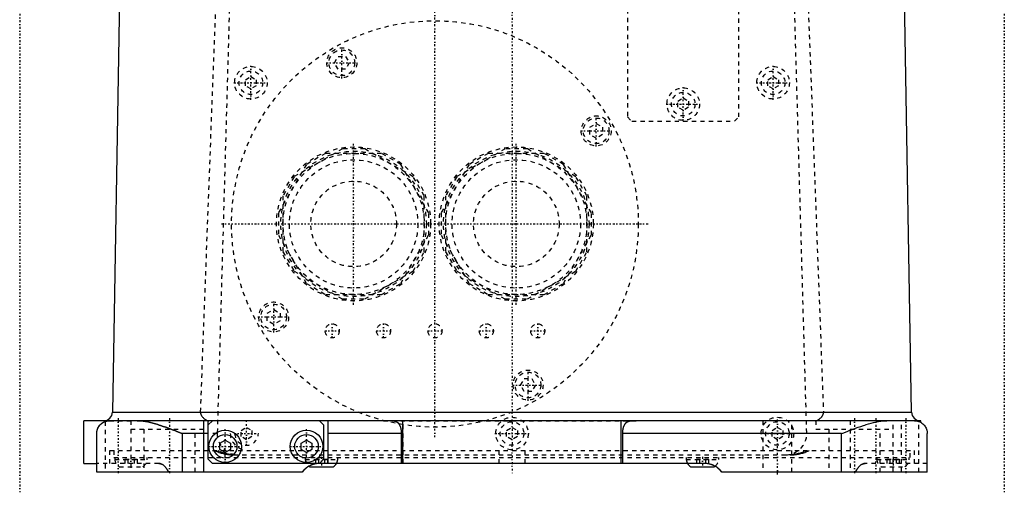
# Model space of a CAD drawing. Extents: x -128 to 128, y -5 to 816.
# Tile 1 of 24: x -115 to 115, y -5 to 106. Entities that reach past the tile are written whole.
import ezdxf

# ---------------------------------------------------------------- set-up
doc = ezdxf.new("R2010")
doc.units = 0
doc.linetypes.add('CENTER', pattern=[1.5, 0.45, -0.5, 0.05, -0.5])
doc.linetypes.add('DASHED', pattern=[2, 1, -1])
for name, color, linetype in [('AM_0', 7, 'CONTINUOUS'), ('AM_3', 7, 'DASHED'), ('AM_7', 7, 'CENTER')]:
    doc.layers.add(name, color=color, linetype=linetype)

msp = doc.modelspace()

# ---------------------------------------------------------------- linework, layer by layer
at = {"layer": 'AM_0', "color": 7, "linetype": 'CONTINUOUS'}
for p, q in [((-90.65, 174.12), (-93.35, 14)), ((93.35, 14), (90.65, 174.12)), ((-93.35, 14), (93.35, 14)), ((-100, 2), (-100, 12)), ((95.5, 12), (-100, 12)), ((-72, 0), (-72, 12)), ((-71, 11), (-70, 12)), ((-45, 12), (-44, 11)), ((-43, 12), (-43, 2)), ((-25.5, 2), (-25.5, 12)), ((25.5, 2), (25.5, 12)), ((95.5, 11.6), (95.5, 12)), ((-71, 3), (-71, 11)), ((-44, 11), (-44, 3)), ((-97, 0), (-97, 9)), ((-77, 0), (-77, 9)), ((-72, 9), (-77, 9)), ((-68.25, 6.72), (-67, 7.44)), ((-67, 7.44), (-65.75, 6.72)), ((-49.25, 6.72), (-48, 7.44)), ((-48, 7.44), (-46.75, 6.72)), ((-25.81, 9), (-43, 9)), ((-25.81, 2), (-25.81, 9)), ((77, 9), (25.81, 9)), ((25.81, 9), (25.81, 2)), ((77, 0), (77, 9)), ((97, 0), (97, 9)), ((-68.25, 5.28), (-68.25, 6.72)), ((-67, 4.56), (-68.25, 5.28)), ((-65.75, 5.28), (-67, 4.56)), ((-65.75, 6.72), (-65.75, 5.28)), ((-49.25, 5.28), (-49.25, 6.72)), ((-48, 4.56), (-49.25, 5.28)), ((-46.75, 5.28), (-48, 4.56)), ((-46.75, 6.72), (-46.75, 5.28)), ((-70, 2), (-71, 3)), ((-44, 3), (-45, 2)), ((-100, 2), (-97, 2)), ((-49, 0), (-97, 0)), ((45, 2), (-70, 2)), ((-47.25, 1.2), (-41.75, 1.2)), ((41.75, 1.2), (47.25, 1.2)), ((47.47, 1.35), (47.45, 1.36)), ((97, 0), (49, 0))]:
    msp.add_line(p, q, dxfattribs=at)
for points in [[(-97, 9, 0), (-97, 9.11, 0), (-96.98, 9.34, 0), (-96.95, 9.56, 0), (-96.92, 9.68, 0), (-96.89, 9.79, 0), (-96.82, 10.02, 0), (-96.73, 10.24, 0), (-96.62, 10.46, 0), (-96.49, 10.67, 0), (-96.34, 10.88, 0), (-96.26, 10.98, 0), (-96.17, 11.07, 0), (-95.98, 11.25, 0), (-95.77, 11.42, 0), (-95.55, 11.57, 0), (-95.3, 11.7, 0), (-95.04, 11.81, 0), (-94.91, 11.86, 0), (-94.76, 11.9, 0), (-94.47, 11.96, 0), (-94.16, 12, 0), (-94, 12, 0)], [(-95, 11.83, 0), (-95, 11.83, 0), (-94.99, 11.83, 0), (-94.98, 11.84, 0), (-94.97, 11.84, 0), (-94.96, 11.84, 0), (-94.94, 11.85, 0), (-94.9, 11.86, 0), (-94.86, 11.87, 0), (-94.82, 11.89, 0), (-94.77, 11.9, 0), (-94.74, 11.91, 0), (-94.71, 11.91, 0), (-94.65, 11.93, 0), (-94.58, 11.94, 0), (-94.5, 11.96, 0), (-94.42, 11.97, 0), (-94.34, 11.98, 0), (-94.29, 11.99, 0), (-94.25, 11.99, 0), (-94.15, 12, 0), (-94.05, 12, 0), (-94, 12, 0)], [(-87.54, 12, 0), (-87.27, 12, 0), (-86.74, 11.96, 0), (-86.19, 11.9, 0), (-85.91, 11.86, 0), (-85.63, 11.81, 0), (-85.06, 11.7, 0), (-84.48, 11.57, 0), (-83.89, 11.42, 0), (-83.3, 11.25, 0), (-82.7, 11.07, 0), (-82.4, 10.98, 0), (-82.1, 10.88, 0), (-81.49, 10.67, 0), (-80.88, 10.46, 0), (-80.27, 10.24, 0), (-79.66, 10.02, 0), (-79.06, 9.79, 0), (-78.76, 9.68, 0), (-78.46, 9.56, 0), (-77.87, 9.34, 0), (-77.29, 9.11, 0), (-77, 9, 0)], [(-25.81, 9, 0), (-25.81, 9.03, 0), (-25.81, 9.09, 0), (-25.81, 9.16, 0), (-25.81, 9.19, 0), (-25.81, 9.22, 0), (-25.81, 9.28, 0), (-25.82, 9.35, 0), (-25.82, 9.41, 0), (-25.82, 9.47, 0), (-25.83, 9.53, 0), (-25.83, 9.57, 0), (-25.83, 9.6, 0), (-25.84, 9.66, 0), (-25.85, 9.72, 0), (-25.85, 9.78, 0), (-25.86, 9.84, 0), (-25.87, 9.9, 0), (-25.87, 9.94, 0), (-25.88, 9.97, 0), (-25.89, 10.03, 0), (-25.9, 10.09, 0), (-25.91, 10.11, 0), (-25.91, 10.14, 0), (-25.92, 10.2, 0), (-25.94, 10.26, 0), (-25.94, 10.29, 0), (-25.95, 10.32, 0), (-25.96, 10.37, 0), (-25.98, 10.43, 0), (-26, 10.48, 0), (-26.01, 10.54, 0), (-26.03, 10.59, 0), (-26.04, 10.62, 0), (-26.05, 10.64, 0), (-26.07, 10.69, 0), (-26.09, 10.74, 0), (-26.11, 10.79, 0), (-26.13, 10.84, 0), (-26.16, 10.89, 0), (-26.17, 10.91, 0), (-26.18, 10.93, 0), (-26.21, 10.98, 0), (-26.23, 11.02, 0), (-26.26, 11.06, 0), (-26.29, 11.11, 0), (-26.31, 11.15, 0), (-26.33, 11.16, 0), (-26.34, 11.18, 0), (-26.37, 11.22, 0), (-26.4, 11.26, 0), (-26.43, 11.29, 0), (-26.47, 11.33, 0), (-26.5, 11.36, 0), (-26.52, 11.38, 0), (-26.53, 11.39, 0), (-26.57, 11.43, 0), (-26.61, 11.46, 0), (-26.65, 11.49, 0), (-26.69, 11.52, 0), (-26.73, 11.55, 0), (-26.75, 11.56, 0), (-26.77, 11.57, 0), (-26.81, 11.6, 0), (-26.85, 11.62, 0), (-26.88, 11.64, 0), (-26.9, 11.65, 0), (-26.95, 11.67, 0), (-26.99, 11.69, 0), (-27.02, 11.7, 0), (-27.04, 11.71, 0), (-27.09, 11.73, 0), (-27.14, 11.75, 0), (-27.18, 11.77, 0), (-27.23, 11.79, 0), (-27.28, 11.8, 0), (-27.31, 11.81, 0), (-27.33, 11.82, 0), (-27.38, 11.83, 0), (-27.43, 11.84, 0), (-27.48, 11.86, 0), (-27.53, 11.87, 0), (-27.58, 11.88, 0), (-27.61, 11.88, 0), (-27.64, 11.89, 0), (-27.69, 11.9, 0), (-27.74, 11.91, 0), (-27.8, 11.91, 0), (-27.85, 11.92, 0), (-27.91, 11.93, 0), (-27.93, 11.93, 0), (-27.96, 11.94, 0), (-28.02, 11.94, 0), (-28.08, 11.95, 0), (-28.13, 11.95, 0), (-28.19, 11.96, 0), (-28.25, 11.96, 0), (-28.28, 11.97, 0), (-28.31, 11.97, 0), (-28.37, 11.97, 0), (-28.43, 11.98, 0), (-28.49, 11.98, 0), (-28.56, 11.98, 0), (-28.62, 11.98, 0), (-28.65, 11.99, 0), (-28.68, 11.99, 0), (-28.74, 11.99, 0), (-28.81, 11.99, 0), (-28.84, 11.99, 0), (-28.87, 11.99, 0), (-28.93, 11.99, 0), (-29, 11.99, 0), (-29.03, 11.99, 0), (-29.06, 12, 0), (-29.13, 12, 0), (-29.19, 12, 0), (-29.25, 12, 0), (-29.32, 12, 0), (-29.38, 12, 0), (-29.42, 12, 0), (-29.45, 12, 0), (-29.51, 12, 0), (-29.58, 12, 0), (-29.64, 12, 0), (-29.71, 12, 0), (-29.77, 12, 0), (-29.81, 12, 0), (-29.84, 12, 0), (-29.9, 12, 0), (-29.97, 12, 0), (-30, 12, 0)], [(30, 12, 0), (29.97, 12, 0), (29.9, 12, 0), (29.84, 12, 0), (29.81, 12, 0), (29.77, 12, 0), (29.71, 12, 0), (29.64, 12, 0), (29.58, 12, 0), (29.51, 12, 0), (29.45, 12, 0), (29.42, 12, 0), (29.38, 12, 0), (29.32, 12, 0), (29.25, 12, 0), (29.19, 12, 0), (29.13, 12, 0), (29.06, 12, 0), (29.03, 11.99, 0), (29, 11.99, 0), (28.93, 11.99, 0), (28.87, 11.99, 0), (28.84, 11.99, 0), (28.81, 11.99, 0), (28.74, 11.99, 0), (28.68, 11.99, 0), (28.65, 11.99, 0), (28.62, 11.98, 0), (28.56, 11.98, 0), (28.49, 11.98, 0), (28.43, 11.98, 0), (28.37, 11.97, 0), (28.31, 11.97, 0), (28.28, 11.97, 0), (28.25, 11.96, 0), (28.19, 11.96, 0), (28.13, 11.95, 0), (28.08, 11.95, 0), (28.02, 11.94, 0), (27.96, 11.94, 0), (27.93, 11.93, 0), (27.91, 11.93, 0), (27.85, 11.92, 0), (27.8, 11.91, 0), (27.74, 11.91, 0), (27.69, 11.9, 0), (27.64, 11.89, 0), (27.61, 11.88, 0), (27.58, 11.88, 0), (27.53, 11.87, 0), (27.48, 11.86, 0), (27.43, 11.84, 0), (27.38, 11.83, 0), (27.33, 11.82, 0), (27.31, 11.81, 0), (27.28, 11.8, 0), (27.23, 11.79, 0), (27.18, 11.77, 0), (27.14, 11.75, 0), (27.09, 11.73, 0), (27.04, 11.71, 0), (27.02, 11.7, 0), (26.99, 11.69, 0), (26.95, 11.67, 0), (26.9, 11.65, 0), (26.88, 11.64, 0), (26.85, 11.62, 0), (26.81, 11.6, 0), (26.77, 11.57, 0), (26.75, 11.56, 0), (26.73, 11.55, 0), (26.69, 11.52, 0), (26.65, 11.49, 0), (26.61, 11.46, 0), (26.57, 11.43, 0), (26.53, 11.39, 0), (26.52, 11.38, 0), (26.5, 11.36, 0), (26.47, 11.33, 0), (26.43, 11.29, 0), (26.4, 11.26, 0), (26.37, 11.22, 0), (26.34, 11.18, 0), (26.33, 11.16, 0), (26.31, 11.15, 0), (26.29, 11.11, 0), (26.26, 11.06, 0), (26.23, 11.02, 0), (26.21, 10.98, 0), (26.18, 10.93, 0), (26.17, 10.91, 0), (26.16, 10.89, 0), (26.13, 10.84, 0), (26.11, 10.79, 0), (26.09, 10.74, 0), (26.07, 10.69, 0), (26.05, 10.64, 0), (26.04, 10.62, 0), (26.03, 10.59, 0), (26.01, 10.54, 0), (26, 10.48, 0), (25.98, 10.43, 0), (25.96, 10.37, 0), (25.95, 10.32, 0), (25.94, 10.29, 0), (25.94, 10.26, 0), (25.92, 10.2, 0), (25.91, 10.14, 0), (25.91, 10.11, 0), (25.9, 10.09, 0), (25.89, 10.03, 0), (25.88, 9.97, 0), (25.87, 9.94, 0), (25.87, 9.9, 0), (25.86, 9.84, 0), (25.85, 9.78, 0), (25.85, 9.72, 0), (25.84, 9.66, 0), (25.83, 9.6, 0), (25.83, 9.57, 0), (25.83, 9.53, 0), (25.82, 9.47, 0), (25.82, 9.41, 0), (25.82, 9.35, 0), (25.81, 9.28, 0), (25.81, 9.22, 0), (25.81, 9.19, 0), (25.81, 9.16, 0), (25.81, 9.09, 0), (25.81, 9.03, 0), (25.81, 9, 0)], [(77, 9, 0), (77.29, 9.11, 0), (77.87, 9.34, 0), (78.46, 9.56, 0), (78.76, 9.68, 0), (79.06, 9.79, 0), (79.66, 10.02, 0), (80.27, 10.24, 0), (80.88, 10.46, 0), (81.49, 10.67, 0), (82.1, 10.88, 0), (82.4, 10.98, 0), (82.7, 11.07, 0), (83.3, 11.25, 0), (83.89, 11.42, 0), (84.48, 11.57, 0), (85.06, 11.7, 0), (85.63, 11.81, 0), (85.91, 11.86, 0), (86.19, 11.9, 0), (86.74, 11.96, 0), (87.27, 12, 0), (87.54, 12, 0)], [(94, 12, 0), (94.16, 12, 0), (94.47, 11.96, 0), (94.76, 11.9, 0), (94.91, 11.86, 0), (95.04, 11.81, 0), (95.3, 11.7, 0), (95.55, 11.57, 0), (95.77, 11.42, 0), (95.98, 11.25, 0), (96.17, 11.07, 0), (96.26, 10.98, 0), (96.34, 10.88, 0), (96.49, 10.67, 0), (96.62, 10.46, 0), (96.73, 10.24, 0), (96.82, 10.02, 0), (96.89, 9.79, 0), (96.92, 9.68, 0), (96.95, 9.56, 0), (96.98, 9.34, 0), (97, 9.11, 0), (97, 9, 0)], [(94, 12, 0), (94.05, 12, 0), (94.15, 12, 0), (94.25, 11.99, 0), (94.29, 11.99, 0), (94.34, 11.98, 0), (94.42, 11.97, 0), (94.5, 11.96, 0), (94.58, 11.94, 0), (94.65, 11.93, 0), (94.71, 11.91, 0), (94.74, 11.91, 0), (94.77, 11.9, 0), (94.82, 11.89, 0), (94.86, 11.87, 0), (94.9, 11.86, 0), (94.94, 11.85, 0), (94.96, 11.84, 0), (94.97, 11.84, 0), (94.98, 11.84, 0), (94.99, 11.83, 0), (95, 11.83, 0), (95, 11.83, 0)], [(-47.96, 1.03, 0), (-48, 1, 0), (-48.08, 0.94, 0), (-48.16, 0.88, 0), (-48.2, 0.85, 0)], [(-47.45, 1.36, 0), (-47.5, 1.33, 0), (-47.59, 1.28, 0), (-47.68, 1.22, 0), (-47.72, 1.19, 0)], [(48.2, 0.85, 0), (48.16, 0.88, 0), (48.08, 0.94, 0), (48, 1, 0), (47.96, 1.03, 0)]]:
    msp.add_polyline3d(points, dxfattribs=at)
for centre, radius in [((-67, 6), 3.8), ((-48, 6), 3.8), ((-67, 6), 2.75), ((-48, 6), 2.75)]:
    msp.add_circle(centre, radius, dxfattribs=at)
for centre, radius, start, end in [((-95.35, 14), 2, 270, 0), ((95.35, 14), 2, 180, 270), ((-45, -3), 5, 90, 143.1301), ((-45.82, 3.25), 2.5, 229.1782, 235.0535), ((-43.18, 3.25), 2.5, 304.9465, 330.0207), ((43.18, 3.25), 2.5, 209.9793, 235.0535), ((45, -3), 5, 36.8699, 90), ((45.82, 3.25), 2.5, 304.9465, 310.8218)]:
    msp.add_arc(centre, radius, start, end, dxfattribs=at)
at = {"layer": 'AM_3', "color": 6, "linetype": 'DASHED'}
for p, q in [((-72.75, 14), (-66.74, 174.12)), ((-64.14, 174.14), (-68.85, 9.14)), ((68.85, 9.14), (64.14, 174.14)), ((66.74, 174.12), (72.75, 14)), ((27, 138.2), (27, 83)), ((53, 83), (53, 138.2)), ((-41.48, 95.67), (-40.62, 97.17)), ((-40.62, 97.17), (-38.88, 97.17)), ((-38.88, 97.17), (-38.02, 95.67)), ((-40.62, 94.17), (-41.48, 95.67)), ((-38.02, 95.67), (-38.88, 94.17)), ((-62.25, 91.72), (-61, 92.44)), ((-61, 92.44), (-59.75, 91.72)), ((-38.88, 94.17), (-40.62, 94.17)), ((59.75, 91.72), (61, 92.44)), ((61, 92.44), (62.25, 91.72)), ((-62.25, 90.28), (-62.25, 91.72)), ((-61, 89.56), (-62.25, 90.28)), ((-59.75, 90.28), (-61, 89.56)), ((-59.75, 91.72), (-59.75, 90.28)), ((59.75, 90.28), (59.75, 91.72)), ((61, 89.56), (59.75, 90.28)), ((62.25, 90.28), (61, 89.56)), ((62.25, 91.72), (62.25, 90.28)), ((38.75, 86.72), (40, 87.44)), ((40, 87.44), (41.25, 86.72)), ((38.75, 85.28), (38.75, 86.72)), ((40, 84.56), (38.75, 85.28)), ((41.25, 85.28), (40, 84.56)), ((41.25, 86.72), (41.25, 85.28)), ((27, 83), (28, 82)), ((52, 82), (53, 83)), ((18.17, 80.62), (19.67, 81.48)), ((18.17, 78.88), (18.17, 80.62)), ((19.67, 81.48), (21.17, 80.62)), ((21.17, 80.62), (21.17, 78.88)), ((28, 82), (52, 82)), ((19.67, 78.02), (18.17, 78.88)), ((21.17, 78.88), (19.67, 78.02)), ((-39.6, 75.55), (-50.9, 69.03)), ((-43.53, 74.5), (-48.03, 71.9)), ((-30.47, 74.5), (-43.53, 74.5)), ((-34.4, 75.55), (-39.6, 75.55)), ((-23.1, 69.03), (-34.4, 75.55)), ((-25.97, 71.9), (-30.47, 74.5)), ((-1.6, 75.55), (-12.9, 69.03)), ((-5.53, 74.5), (-10.03, 71.9)), ((7.53, 74.5), (-5.53, 74.5)), ((3.6, 75.55), (-1.6, 75.55)), ((14.9, 69.03), (3.6, 75.55)), ((12.03, 71.9), (7.53, 74.5)), ((-48.03, 71.9), (-54.55, 60.6)), ((-19.45, 60.6), (-25.97, 71.9)), ((-10.03, 71.9), (-16.55, 60.6)), ((18.55, 60.6), (12.03, 71.9)), ((-50.9, 69.03), (-53.5, 64.53)), ((-20.5, 64.53), (-23.1, 69.03)), ((-12.9, 69.03), (-15.5, 64.53)), ((17.5, 64.53), (14.9, 69.03)), ((-53.5, 64.53), (-53.5, 51.47)), ((-20.5, 51.47), (-20.5, 64.53)), ((-15.5, 64.53), (-15.5, 51.47)), ((17.5, 51.47), (17.5, 64.53)), ((-54.55, 60.6), (-54.55, 55.4)), ((-19.45, 55.4), (-19.45, 60.6)), ((-16.55, 60.6), (-16.55, 55.4)), ((18.55, 55.4), (18.55, 60.6)), ((-54.55, 55.4), (-48.03, 44.1)), ((-25.97, 44.1), (-19.45, 55.4)), ((-16.55, 55.4), (-10.03, 44.1)), ((12.03, 44.1), (18.55, 55.4)), ((-53.5, 51.47), (-50.9, 46.97)), ((-23.1, 46.97), (-20.5, 51.47)), ((-15.5, 51.47), (-12.9, 46.97)), ((14.9, 46.97), (17.5, 51.47)), ((-50.9, 46.97), (-39.6, 40.45)), ((-34.4, 40.45), (-23.1, 46.97)), ((-12.9, 46.97), (-1.6, 40.45)), ((3.6, 40.45), (14.9, 46.97)), ((-48.03, 44.1), (-43.53, 41.5)), ((-30.47, 41.5), (-25.97, 44.1)), ((-10.03, 44.1), (-5.53, 41.5)), ((7.53, 41.5), (12.03, 44.1)), ((-43.53, 41.5), (-30.47, 41.5)), ((-5.53, 41.5), (7.53, 41.5)), ((-39.6, 40.45), (-34.4, 40.45)), ((-1.6, 40.45), (3.6, 40.45)), ((-57.17, 37.12), (-55.67, 37.98)), ((-57.17, 35.38), (-57.17, 37.12)), ((-55.67, 37.98), (-54.17, 37.12)), ((-54.17, 37.12), (-54.17, 35.38)), ((-55.67, 34.52), (-57.17, 35.38)), ((-54.17, 35.38), (-55.67, 34.52)), ((2.02, 20.33), (2.88, 21.83)), ((2.88, 21.83), (4.62, 21.83)), ((4.62, 21.83), (5.48, 20.33)), ((2.88, 18.83), (2.02, 20.33)), ((4.62, 18.83), (2.88, 18.83)), ((5.48, 20.33), (4.62, 18.83)), ((-95, 11.83), (-95, 0)), ((-94, 12), (-89, 12)), ((-89, 12), (-89, 0)), ((-71, 11), (-71, 12)), ((-30, 12), (30, 12)), ((-25.4, 2), (-25.4, 12)), ((25.4, 12), (25.4, 2)), ((58.6, 12), (58.6, 0)), ((65.4, 0), (65.4, 12)), ((71, 12), (71, 10)), ((79, 12), (79, 0)), ((89, 0), (89, 12)), ((91, 0), (91, 12)), ((95, 0), (95, 11.83)), ((-89, 10), (-71, 10)), ((-86, 10), (-86, 0)), ((-74, 0), (-74, 10)), ((-63.25, 9.72), (-62, 10.44)), ((-63.25, 8.28), (-63.25, 9.72)), ((-62, 10.44), (-60.75, 9.72)), ((-60.75, 9.72), (-60.75, 8.28)), ((-1.25, 9.72), (0, 10.44)), ((-1.25, 8.28), (-1.25, 9.72)), ((0, 10.44), (1.25, 9.72)), ((1.25, 9.72), (1.25, 8.28)), ((60.75, 9.72), (62, 10.44)), ((60.75, 8.28), (60.75, 9.72)), ((62, 10.44), (63.25, 9.72)), ((63.25, 9.72), (63.25, 8.28)), ((71, 10), (89, 10)), ((74, 10), (74, 0)), ((86, 0), (86, 10)), ((-68.86, 9), (-72, 9)), ((-62, 7.56), (-63.25, 8.28)), ((-60.75, 8.28), (-62, 7.56)), ((0, 7.56), (-1.25, 8.28)), ((1.25, 8.28), (0, 7.56)), ((62, 7.56), (60.75, 8.28)), ((63.25, 8.28), (62, 7.56)), ((-93.95, 2), (-93.95, 5)), ((-93.95, 5), (94, 5)), ((-93, 5), (-93, 3.4)), ((-3.07, 5), (-3.07, 2)), ((3.07, 2), (3.07, 5)), ((93, 3.4), (93, 5)), ((94, 2), (94, 5)), ((-93, 3.4), (93, 3.4)), ((-92.8, 3.4), (-92.8, 2.95)), ((-92.8, 2.95), (-85.2, 2.95)), ((-90.44, 3), (-87.56, 3)), ((-90.44, 3), (-90.44, 1.2)), ((-89.72, 3), (-89.72, 1.2)), ((-88.28, 3), (-88.28, 1.2)), ((-87.56, 3), (-87.56, 1.2)), ((-85.2, 2.95), (-85.2, 3.4)), ((-65.03, 4), (65.03, 4)), ((-48.3, 3.4), (-48.3, 2.95)), ((-48.3, 2.95), (-40.7, 2.95)), ((-45.94, 3), (-43.06, 3)), ((-45.94, 3), (-45.94, 1.2)), ((-45.22, 3), (-45.22, 1.2)), ((-43.78, 3), (-43.78, 1.2)), ((-43.06, 3), (-43.06, 1.2)), ((-40.7, 2.95), (-40.7, 3.4)), ((40.7, 3.4), (40.7, 2.95)), ((40.7, 2.95), (48.3, 2.95)), ((43.06, 3), (45.94, 3)), ((43.06, 3), (43.06, 1.2)), ((43.78, 3), (43.78, 1.2)), ((45.22, 3), (45.22, 1.2)), ((45.94, 3), (45.94, 1.2)), ((48.3, 2.95), (48.3, 3.4)), ((85.2, 3.4), (85.2, 2.95)), ((85.2, 2.95), (92.8, 2.95)), ((87.56, 3), (90.44, 3)), ((87.56, 3), (87.56, 1.2)), ((88.28, 3), (88.28, 1.2)), ((89.72, 3), (89.72, 1.2)), ((90.44, 3), (90.44, 1.2)), ((92.8, 2.95), (92.8, 3.4)), ((-82.53, 2), (-97, 2)), ((-91.75, 1.2), (-86.25, 1.2)), ((45.87, 1.2), (45.94, 1.2)), ((97, 2), (82.53, 2)), ((86.25, 1.2), (91.75, 1.2))]:
    msp.add_line(p, q, dxfattribs=at)
for points in [[(-72.75, 14, 0), (-72.75, 14, 0), (-72.75, 13.99, 0), (-72.75, 13.98, 0), (-72.75, 13.97, 0), (-72.75, 13.97, 0), (-72.75, 13.96, 0), (-72.76, 13.95, 0), (-72.76, 13.94, 0), (-72.76, 13.93, 0), (-72.76, 13.92, 0), (-72.76, 13.92, 0), (-72.76, 13.92, 0), (-72.76, 13.91, 0), (-72.76, 13.9, 0), (-72.76, 13.89, 0), (-72.76, 13.88, 0), (-72.76, 13.87, 0), (-72.75, 13.87, 0), (-72.75, 13.86, 0), (-72.75, 13.85, 0), (-72.75, 13.85, 0), (-72.75, 13.84, 0), (-72.75, 13.84, 0), (-72.75, 13.83, 0), (-72.75, 13.82, 0), (-72.75, 13.82, 0), (-72.75, 13.81, 0), (-72.75, 13.8, 0), (-72.75, 13.79, 0), (-72.75, 13.79, 0), (-72.75, 13.78, 0), (-72.75, 13.77, 0), (-72.75, 13.76, 0), (-72.75, 13.76, 0), (-72.75, 13.75, 0), (-72.74, 13.74, 0), (-72.74, 13.74, 0), (-72.74, 13.73, 0), (-72.74, 13.72, 0), (-72.74, 13.71, 0), (-72.74, 13.71, 0), (-72.74, 13.7, 0), (-72.74, 13.69, 0), (-72.74, 13.69, 0), (-72.73, 13.68, 0), (-72.73, 13.67, 0), (-72.73, 13.67, 0), (-72.73, 13.66, 0), (-72.73, 13.66, 0), (-72.73, 13.65, 0), (-72.72, 13.62, 0), (-72.71, 13.58, 0), (-72.7, 13.55, 0), (-72.7, 13.53, 0), (-72.68, 13.49, 0), (-72.67, 13.45, 0), (-72.66, 13.42, 0), (-72.64, 13.38, 0), (-72.62, 13.34, 0), (-72.62, 13.32, 0), (-72.61, 13.31, 0), (-72.59, 13.27, 0), (-72.57, 13.24, 0), (-72.56, 13.22, 0), (-72.55, 13.21, 0), (-72.54, 13.17, 0), (-72.52, 13.14, 0), (-72.51, 13.13, 0), (-72.5, 13.11, 0), (-72.48, 13.08, 0), (-72.46, 13.06, 0), (-72.39, 12.96, 0), (-72.28, 12.83, 0), (-72.18, 12.72, 0), (-72.07, 12.62, 0), (-71.96, 12.52, 0), (-71.9, 12.47, 0), (-71.84, 12.42, 0), (-71.72, 12.34, 0), (-71.59, 12.26, 0), (-71.47, 12.19, 0), (-71.34, 12.13, 0), (-71.21, 12.08, 0), (-71.15, 12.06, 0), (-71.09, 12.04, 0), (-70.97, 12.01, 0), (-70.85, 12, 0), (-70.79, 12, 0)], [(70.79, 12, 0), (70.85, 12, 0), (70.98, 12.02, 0), (71.1, 12.04, 0), (71.16, 12.06, 0), (71.23, 12.08, 0), (71.36, 12.14, 0), (71.49, 12.2, 0), (71.62, 12.28, 0), (71.75, 12.36, 0), (71.88, 12.45, 0), (71.94, 12.5, 0), (72, 12.56, 0), (72.12, 12.66, 0), (72.23, 12.77, 0), (72.34, 12.89, 0), (72.4, 12.97, 0), (72.41, 12.99, 0), (72.43, 13.02, 0), (72.44, 13.03, 0), (72.45, 13.04, 0), (72.47, 13.07, 0), (72.48, 13.09, 0), (72.5, 13.12, 0), (72.52, 13.15, 0), (72.53, 13.17, 0), (72.54, 13.19, 0), (72.55, 13.2, 0), (72.57, 13.23, 0), (72.58, 13.26, 0), (72.59, 13.27, 0), (72.6, 13.29, 0), (72.61, 13.32, 0), (72.63, 13.35, 0), (72.64, 13.37, 0), (72.64, 13.38, 0), (72.66, 13.42, 0), (72.67, 13.45, 0), (72.68, 13.49, 0), (72.7, 13.53, 0), (72.71, 13.57, 0), (72.71, 13.59, 0), (72.72, 13.61, 0), (72.73, 13.65, 0), (72.73, 13.67, 0), (72.73, 13.68, 0), (72.74, 13.69, 0), (72.74, 13.69, 0), (72.74, 13.7, 0), (72.74, 13.7, 0), (72.74, 13.71, 0), (72.74, 13.72, 0), (72.74, 13.73, 0), (72.74, 13.73, 0), (72.74, 13.74, 0), (72.74, 13.74, 0), (72.74, 13.75, 0), (72.75, 13.76, 0), (72.75, 13.76, 0), (72.75, 13.77, 0), (72.75, 13.78, 0), (72.75, 13.78, 0), (72.75, 13.79, 0), (72.75, 13.79, 0), (72.75, 13.8, 0), (72.75, 13.81, 0), (72.75, 13.82, 0), (72.75, 13.83, 0), (72.75, 13.83, 0), (72.75, 13.83, 0), (72.75, 13.84, 0), (72.75, 13.85, 0), (72.75, 13.85, 0), (72.75, 13.86, 0), (72.75, 13.87, 0), (72.76, 13.87, 0), (72.76, 13.88, 0), (72.76, 13.88, 0), (72.76, 13.89, 0), (72.76, 13.9, 0), (72.76, 13.91, 0), (72.76, 13.91, 0), (72.76, 13.92, 0), (72.76, 13.93, 0), (72.76, 13.93, 0), (72.76, 13.94, 0), (72.76, 13.95, 0), (72.75, 13.96, 0), (72.75, 13.96, 0), (72.75, 13.97, 0), (72.75, 13.98, 0), (72.75, 13.98, 0), (72.75, 13.99, 0), (72.75, 14, 0), (72.75, 14, 0)], [(-97, 9, 0), (-97, 9.03, 0), (-97, 9.09, 0), (-97, 9.16, 0), (-96.99, 9.19, 0), (-96.99, 9.22, 0), (-96.99, 9.28, 0), (-96.98, 9.35, 0), (-96.97, 9.41, 0), (-96.96, 9.47, 0), (-96.95, 9.53, 0), (-96.95, 9.57, 0), (-96.94, 9.6, 0), (-96.93, 9.66, 0), (-96.91, 9.72, 0), (-96.9, 9.78, 0), (-96.88, 9.84, 0), (-96.86, 9.9, 0), (-96.85, 9.94, 0), (-96.84, 9.97, 0), (-96.82, 10.03, 0), (-96.8, 10.09, 0), (-96.79, 10.11, 0), (-96.77, 10.14, 0), (-96.75, 10.2, 0), (-96.72, 10.26, 0), (-96.71, 10.29, 0), (-96.7, 10.32, 0), (-96.67, 10.37, 0), (-96.64, 10.43, 0), (-96.61, 10.48, 0), (-96.58, 10.54, 0), (-96.54, 10.59, 0), (-96.53, 10.62, 0), (-96.51, 10.64, 0), (-96.48, 10.69, 0), (-96.44, 10.74, 0), (-96.41, 10.79, 0), (-96.37, 10.84, 0), (-96.33, 10.89, 0), (-96.31, 10.91, 0), (-96.29, 10.93, 0), (-96.26, 10.98, 0), (-96.22, 11.02, 0), (-96.18, 11.06, 0), (-96.14, 11.11, 0), (-96.1, 11.15, 0), (-96.08, 11.16, 0), (-96.06, 11.18, 0), (-96.02, 11.22, 0), (-95.97, 11.26, 0), (-95.93, 11.29, 0), (-95.89, 11.33, 0), (-95.85, 11.36, 0), (-95.83, 11.38, 0), (-95.81, 11.39, 0), (-95.77, 11.43, 0), (-95.72, 11.46, 0), (-95.68, 11.49, 0), (-95.63, 11.52, 0), (-95.59, 11.55, 0), (-95.57, 11.56, 0), (-95.54, 11.57, 0), (-95.5, 11.6, 0), (-95.45, 11.62, 0), (-95.43, 11.64, 0), (-95.41, 11.65, 0), (-95.37, 11.67, 0), (-95.32, 11.69, 0), (-95.3, 11.7, 0), (-95.28, 11.71, 0), (-95.24, 11.73, 0), (-95.19, 11.75, 0), (-95.15, 11.77, 0), (-95.11, 11.79, 0), (-95.07, 11.8, 0), (-95.05, 11.81, 0), (-95.03, 11.82, 0), (-94.99, 11.83, 0), (-94.96, 11.84, 0), (-94.92, 11.86, 0), (-94.89, 11.87, 0), (-94.85, 11.88, 0), (-94.83, 11.88, 0), (-94.82, 11.89, 0), (-94.78, 11.9, 0), (-94.75, 11.91, 0), (-94.71, 11.91, 0), (-94.68, 11.92, 0), (-94.65, 11.93, 0), (-94.63, 11.93, 0), (-94.62, 11.94, 0), (-94.59, 11.94, 0), (-94.55, 11.95, 0), (-94.52, 11.95, 0), (-94.5, 11.96, 0), (-94.47, 11.96, 0), (-94.45, 11.97, 0), (-94.44, 11.97, 0), (-94.41, 11.97, 0), (-94.39, 11.98, 0), (-94.36, 11.98, 0), (-94.34, 11.98, 0), (-94.31, 11.98, 0), (-94.3, 11.99, 0), (-94.29, 11.99, 0), (-94.27, 11.99, 0), (-94.24, 11.99, 0), (-94.23, 11.99, 0), (-94.22, 11.99, 0), (-94.2, 11.99, 0), (-94.18, 11.99, 0), (-94.17, 11.99, 0), (-94.17, 12, 0), (-94.15, 12, 0), (-94.13, 12, 0), (-94.12, 12, 0), (-94.1, 12, 0), (-94.09, 12, 0), (-94.08, 12, 0), (-94.07, 12, 0), (-94.06, 12, 0), (-94.05, 12, 0), (-94.04, 12, 0), (-94.03, 12, 0), (-94.02, 12, 0), (-94.02, 12, 0), (-94.02, 12, 0), (-94.01, 12, 0), (-94, 12, 0), (-94, 12, 0)], [(-77, 9, 0), (-77.29, 9.11, 0), (-77.87, 9.34, 0), (-78.46, 9.56, 0), (-78.76, 9.68, 0), (-79.06, 9.79, 0), (-79.66, 10.02, 0), (-80.27, 10.24, 0), (-80.88, 10.46, 0), (-81.49, 10.67, 0), (-82.1, 10.88, 0), (-82.4, 10.98, 0), (-82.7, 11.07, 0), (-83.3, 11.25, 0), (-83.89, 11.42, 0), (-84.48, 11.57, 0), (-85.06, 11.7, 0), (-85.63, 11.81, 0), (-85.91, 11.86, 0), (-86.19, 11.9, 0), (-86.74, 11.96, 0), (-87.27, 12, 0), (-87.54, 12, 0)], [(94, 12, 0), (94.45, 11.97, 0), (95.12, 11.78, 0), (95.46, 11.62, 0), (95.5, 11.6, 0)], [(-68.85, 9.14, 0), (-68.85, 9.12, 0), (-68.85, 9.07, 0), (-68.86, 9.02, 0), (-68.86, 9, 0)], [(68.86, 9, 0), (68.86, 9.02, 0), (68.85, 9.07, 0), (68.85, 9.12, 0), (68.85, 9.14, 0)], [(-69.43, 5, 0), (-69.31, 4.95, 0), (-69.08, 4.86, 0), (-68.85, 4.76, 0), (-68.73, 4.72, 0), (-68.62, 4.68, 0), (-68.38, 4.59, 0), (-68.14, 4.51, 0), (-67.9, 4.44, 0), (-67.66, 4.37, 0), (-67.41, 4.31, 0), (-67.29, 4.28, 0), (-67.17, 4.25, 0), (-66.92, 4.2, 0), (-66.67, 4.15, 0), (-66.42, 4.11, 0), (-66.17, 4.07, 0), (-65.92, 4.04, 0), (-65.79, 4.03, 0), (-65.67, 4.02, 0), (-65.42, 4.01, 0), (-65.16, 4, 0), (-65.03, 4, 0)], [(-64.69, 4, 0), (-64.81, 4, 0), (-65.04, 4.01, 0), (-65.27, 4.02, 0), (-65.39, 4.03, 0), (-65.51, 4.04, 0), (-65.74, 4.07, 0), (-65.97, 4.1, 0), (-66.19, 4.14, 0), (-66.42, 4.19, 0), (-66.65, 4.24, 0), (-66.76, 4.27, 0), (-66.87, 4.3, 0), (-67.1, 4.36, 0), (-67.32, 4.43, 0), (-67.54, 4.5, 0), (-67.76, 4.58, 0), (-67.98, 4.67, 0), (-68.08, 4.71, 0), (-68.19, 4.76, 0), (-68.4, 4.85, 0), (-68.61, 4.95, 0), (-68.72, 5, 0)], [(68.72, 5, 0), (68.61, 4.95, 0), (68.41, 4.85, 0), (68.19, 4.76, 0), (68.09, 4.71, 0), (67.98, 4.67, 0), (67.76, 4.58, 0), (67.54, 4.5, 0), (67.32, 4.43, 0), (67.1, 4.36, 0), (66.87, 4.3, 0), (66.76, 4.27, 0), (66.65, 4.24, 0), (66.42, 4.19, 0), (66.19, 4.14, 0), (65.96, 4.1, 0), (65.73, 4.07, 0), (65.5, 4.04, 0), (65.38, 4.03, 0), (65.27, 4.02, 0), (65.04, 4.01, 0), (64.81, 4, 0), (64.69, 4, 0)], [(65.03, 4, 0), (65.16, 4, 0), (65.42, 4.01, 0), (65.67, 4.02, 0), (65.8, 4.03, 0), (65.93, 4.05, 0), (66.18, 4.07, 0), (66.43, 4.11, 0), (66.67, 4.15, 0), (66.92, 4.2, 0), (67.17, 4.25, 0), (67.29, 4.28, 0), (67.41, 4.31, 0), (67.66, 4.37, 0), (67.9, 4.44, 0), (68.14, 4.51, 0), (68.38, 4.59, 0), (68.61, 4.68, 0), (68.73, 4.72, 0), (68.85, 4.76, 0), (69.08, 4.85, 0), (69.31, 4.95, 0), (69.43, 5, 0)], [(-82.53, 2, 0), (-82.46, 2, 0), (-82.33, 1.99, 0), (-82.19, 1.96, 0), (-82.12, 1.94, 0), (-82.05, 1.92, 0), (-81.91, 1.87, 0), (-81.77, 1.81, 0), (-81.63, 1.73, 0), (-81.49, 1.64, 0), (-81.35, 1.54, 0), (-81.28, 1.48, 0), (-81.22, 1.42, 0), (-81.08, 1.3, 0), (-80.95, 1.16, 0), (-80.83, 1.01, 0), (-80.7, 0.85, 0), (-80.59, 0.68, 0), (-80.53, 0.59, 0), (-80.48, 0.5, 0), (-80.37, 0.31, 0), (-80.27, 0.11, 0), (-80.22, 0, 0)], [(-80.22, 0, 0), (-80.27, 0.11, 0), (-80.37, 0.31, 0), (-80.48, 0.5, 0), (-80.53, 0.59, 0), (-80.59, 0.68, 0), (-80.7, 0.85, 0), (-80.83, 1.01, 0), (-80.95, 1.16, 0), (-81.08, 1.3, 0), (-81.22, 1.42, 0), (-81.28, 1.48, 0), (-81.35, 1.54, 0), (-81.49, 1.64, 0), (-81.63, 1.73, 0), (-81.77, 1.81, 0), (-81.91, 1.87, 0), (-82.05, 1.92, 0), (-82.12, 1.94, 0), (-82.19, 1.96, 0), (-82.33, 1.99, 0), (-82.46, 2, 0), (-82.53, 2, 0)], [(-48.2, 0.85, 0), (-48.22, 0.82, 0), (-48.27, 0.78, 0), (-48.32, 0.74, 0), (-48.34, 0.72, 0), (-48.37, 0.7, 0), (-48.41, 0.65, 0), (-48.46, 0.61, 0), (-48.51, 0.56, 0), (-48.55, 0.52, 0), (-48.6, 0.47, 0), (-48.62, 0.45, 0), (-48.64, 0.43, 0), (-48.68, 0.38, 0), (-48.73, 0.33, 0), (-48.77, 0.28, 0), (-48.81, 0.23, 0), (-48.86, 0.18, 0), (-48.88, 0.16, 0), (-48.9, 0.13, 0), (-48.94, 0.08, 0), (-48.98, 0.03, 0), (-49, 0, 0)], [(-47.72, 1.19, 0), (-47.76, 1.17, 0), (-47.85, 1.11, 0), (-47.93, 1.05, 0), (-47.96, 1.03, 0)], [(-45, 2, 0), (-45.07, 2, 0), (-45.2, 2, 0), (-45.34, 1.99, 0), (-45.41, 1.98, 0), (-45.48, 1.98, 0), (-45.62, 1.96, 0), (-45.76, 1.94, 0), (-45.9, 1.92, 0), (-46.04, 1.89, 0), (-46.18, 1.86, 0), (-46.25, 1.84, 0), (-46.32, 1.82, 0), (-46.45, 1.78, 0), (-46.59, 1.74, 0), (-46.73, 1.69, 0), (-46.86, 1.64, 0), (-47, 1.58, 0), (-47.06, 1.55, 0), (-47.13, 1.52, 0), (-47.26, 1.46, 0), (-47.39, 1.39, 0), (-47.45, 1.36, 0)], [(47.45, 1.36, 0), (47.39, 1.39, 0), (47.26, 1.46, 0), (47.13, 1.52, 0), (47.06, 1.55, 0), (47, 1.58, 0), (46.86, 1.64, 0), (46.73, 1.69, 0), (46.59, 1.74, 0), (46.45, 1.78, 0), (46.32, 1.82, 0), (46.25, 1.84, 0), (46.18, 1.86, 0), (46.04, 1.89, 0), (45.9, 1.92, 0), (45.76, 1.94, 0), (45.62, 1.96, 0), (45.48, 1.98, 0), (45.41, 1.98, 0), (45.34, 1.99, 0), (45.2, 2, 0), (45.07, 2, 0), (45, 2, 0)], [(47.96, 1.03, 0), (47.89, 1.08, 0), (47.72, 1.19, 0), (47.56, 1.3, 0), (47.47, 1.35, 0)], [(49, 0, 0), (48.98, 0.03, 0), (48.94, 0.08, 0), (48.9, 0.13, 0), (48.88, 0.16, 0), (48.86, 0.18, 0), (48.81, 0.23, 0), (48.77, 0.28, 0), (48.73, 0.33, 0), (48.68, 0.38, 0), (48.64, 0.43, 0), (48.62, 0.45, 0), (48.6, 0.47, 0), (48.55, 0.52, 0), (48.51, 0.56, 0), (48.46, 0.61, 0), (48.41, 0.65, 0), (48.37, 0.7, 0), (48.34, 0.72, 0), (48.32, 0.74, 0), (48.27, 0.78, 0), (48.22, 0.82, 0), (48.2, 0.85, 0)], [(80.22, 0, 0), (80.27, 0.11, 0), (80.37, 0.31, 0), (80.48, 0.5, 0), (80.53, 0.59, 0), (80.59, 0.68, 0), (80.7, 0.85, 0), (80.83, 1.01, 0), (80.95, 1.16, 0), (81.08, 1.3, 0), (81.22, 1.42, 0), (81.28, 1.48, 0), (81.35, 1.54, 0), (81.49, 1.64, 0), (81.63, 1.73, 0), (81.77, 1.81, 0), (81.91, 1.87, 0), (82.05, 1.92, 0), (82.12, 1.94, 0), (82.19, 1.96, 0), (82.33, 1.99, 0), (82.46, 2, 0), (82.53, 2, 0)], [(82.53, 2, 0), (82.46, 2, 0), (82.33, 1.99, 0), (82.19, 1.96, 0), (82.12, 1.94, 0), (82.05, 1.92, 0), (81.91, 1.87, 0), (81.77, 1.81, 0), (81.63, 1.73, 0), (81.49, 1.64, 0), (81.35, 1.54, 0), (81.28, 1.48, 0), (81.22, 1.42, 0), (81.08, 1.3, 0), (80.95, 1.16, 0), (80.83, 1.01, 0), (80.7, 0.85, 0), (80.59, 0.68, 0), (80.53, 0.59, 0), (80.48, 0.5, 0), (80.37, 0.31, 0), (80.27, 0.11, 0), (80.22, 0, 0)]]:
    msp.add_polyline3d(points, dxfattribs=at)
for centre, radius in [((-18, 58), 47.5), ((-39.75, 95.67), 3.5), ((-39.75, 95.67), 3), ((-61, 91), 3.8), ((61, 91), 3.8), ((-61, 91), 2.75), ((61, 91), 2.75), ((40, 86), 3.8), ((40, 86), 2.75), ((19.67, 79.75), 3.5), ((19.67, 79.75), 3), ((-37, 58), 18), ((1, 58), 18), ((-37, 58), 17), ((-37, 58), 16.5), ((1, 58), 17), ((1, 58), 16.5), ((-37, 58), 15), ((1, 58), 15), ((-37, 58), 10), ((1, 58), 10), ((-55.67, 36.25), 3.5), ((-55.67, 36.25), 3), ((-42, 33), 1.65), ((-30, 33), 1.65), ((-18, 33), 1.65), ((-6, 33), 1.65), ((6, 33), 1.65), ((3.75, 20.33), 3.5), ((3.75, 20.33), 3), ((0, 9), 3.8), ((0, 9), 2.75), ((62, 9), 3.8), ((62, 9), 2.75)]:
    msp.add_circle(centre, radius, dxfattribs=at)
for centre, radius, start, end in [((-63.86, 9), 5, 180, 270), ((-62, 9), 3.8, 180, 270), ((-62, 9), 2.75, 180, 0), ((63.86, 9), 5, 270, 0), ((-90.32, 3.25), 2.5, 186.874, 235.0535), ((-87.68, 3.25), 2.5, 304.9465, 353.126), ((-45.82, 3.25), 2.5, 186.874, 229.1782), ((-43.18, 3.25), 2.5, 330.0207, 353.126), ((43.18, 3.25), 2.5, 186.874, 209.9793), ((45.82, 3.25), 2.5, 310.8218, 353.126), ((87.68, 3.25), 2.5, 186.874, 235.0535), ((90.32, 3.25), 2.5, 304.9465, 353.126)]:
    msp.add_arc(centre, radius, start, end, dxfattribs=at)
at = {"layer": 'AM_7', "color": 4, "linetype": 'CENTER'}
for p, q in [((0, 213.12), (0, -0.25)), ((-115, 187.75), (-115, -4.75)), ((115, 187.75), (115, -4.75)), ((-18, 8.12), (-18, 107.88)), ((-39.75, 92), (-39.75, 99.35)), ((-61, 87.01), (-61, 94.99)), ((-43.42, 95.67), (-36.08, 95.67)), ((61, 87.01), (61, 94.99)), ((-64.99, 91), (-57.01, 91)), ((40, 82.01), (40, 89.99)), ((57.01, 91), (64.99, 91)), ((36.01, 86), (43.99, 86)), ((19.67, 76.08), (19.67, 83.42)), ((16, 79.75), (23.35, 79.75)), ((-37, 39.1), (-37, 76.9)), ((1, 39.1), (1, 76.9)), ((-67.88, 58), (31.88, 58)), ((-55.67, 32.58), (-55.67, 39.92)), ((-59.35, 36.25), (-52, 36.25)), ((-42, 31.27), (-42, 34.73)), ((-30, 31.27), (-30, 34.73)), ((-6, 31.27), (-6, 34.73)), ((6, 31.27), (6, 34.73)), ((-43.73, 33), (-40.27, 33)), ((-31.73, 33), (-28.27, 33)), ((-19.73, 33), (-16.27, 33)), ((-7.73, 33), (-4.27, 33)), ((4.27, 33), (7.73, 33)), ((3.75, 16.65), (3.75, 24)), ((0.08, 20.33), (7.42, 20.33)), ((-92, 12.6), (-92, -0.6)), ((-80, 12.6), (-80, -0.6)), ((-62, 6.11), (-62, 11.89)), ((62, -0.6), (62, 12.99)), ((80, 12.6), (80, -0.6)), ((85, 12.6), (85, -0.6)), ((92, 12.6), (92, -0.6)), ((-67, 2.01), (-67, 9.99)), ((-48, 2.01), (-48, 9.99)), ((-64.89, 9), (-59.11, 9)), ((-3.99, 9), (3.99, 9)), ((58.01, 9), (65.99, 9)), ((-70.99, 6), (-63.01, 6)), ((-51.99, 6), (-44.01, 6)), ((-89, 3.51), (-89, 1.09)), ((-44.5, 3.51), (-44.5, 1.09)), ((44.5, 3.51), (44.5, 1.09)), ((89, 3.51), (89, 1.09))]:
    msp.add_line(p, q, dxfattribs=at)

doc.saveas('drawing.dxf')
